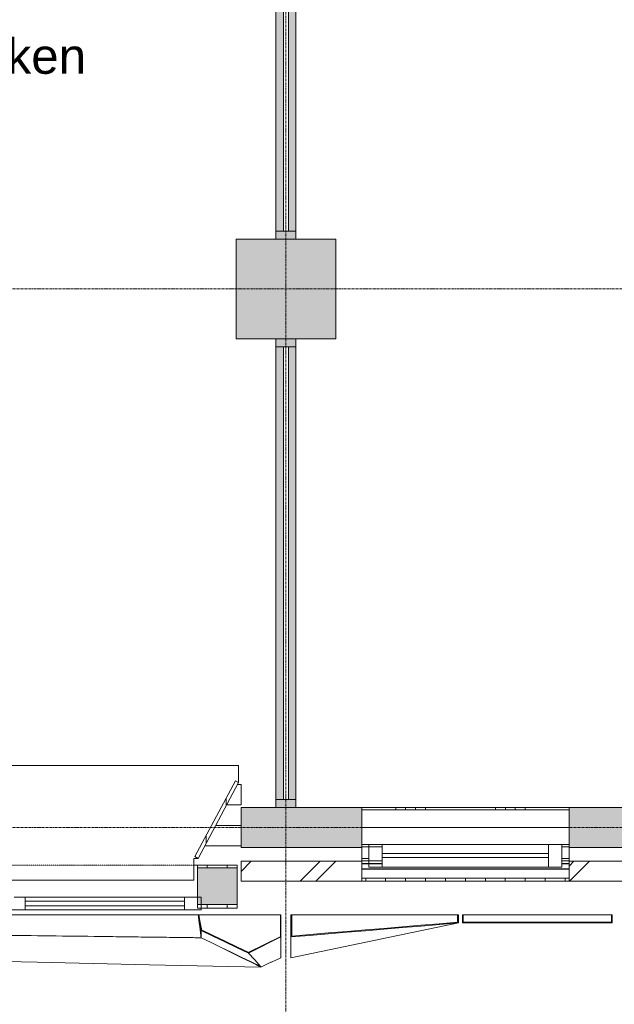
# Model space of a CAD drawing. Header units: millimetres. Extents: x -3388 to 301539, y -5590 to 54660.
# Tile 187 of 216: x 90465 to 93447, y 1813 to 6750. Entities that reach past the tile are written whole.
import ezdxf

# ---------------------------------------------------------------- set-up
doc = ezdxf.new("R2010")
doc.units = ezdxf.units.MM
doc.linetypes.add('Hidden_2', pattern=[2, 1, -1])
doc.linetypes.add('stramienlijn', pattern=[21, 12, -3, 3, -3])
for name, color, linetype, lineweight in [('A-AREA-IDEN', 2, 'Continuous', 18), ('A-DETL-MBND', 5, 'Continuous', 9), ('A-FLOR', 192, 'Continuous', 13), ('A-GENM', 13, 'Continuous', 9), ('A-GLAZ', 151, 'Continuous', 9), ('A-GLAZ-CURT', 52, 'Continuous', 9), ('A-GLAZ-CWMG', 51, 'Continuous', 9), ('A-WALL', 113, 'Continuous', 9), ('A-WALL-PATT', 111, 'Continuous', 18), ('S-COLS', 52, 'Continuous', 13), ('S-GRID', 1, 'Continuous', 9)]:
    doc.layers.add(name, color=color, linetype=linetype, lineweight=lineweight)
doc.styles.add('Arial', font='arial.ttf', dxfattribs={"height": 177.035928})
pattern_1 = [(90, (89105, 2296), (-100, -2e-12), [])]

# ---------------------------------------------------------------- blocks, each defined once
blk = doc.blocks.new('P3187_7350 - P3187_7350-279252-4e verdieping - bouwdeel 3_ 4_ 5')
at = {"layer": 'A-GLAZ', "color": 253}
for p, q in [((45948, 36512), (45948, 36476)), ((45948, 36512), (45948, 36476)), ((46018, 36512), (45948, 36512)), ((45948, 36476), (45948, 36512)), ((46018, 36512), (45962, 36512)), ((45962, 36512), (46018, 36512)), ((46018, 36512), (46018, 36476)), ((46018, 36512), (46018, 36476)), ((46018, 36512), (46018, 36476)), ((45948, 36476), (46018, 36476)), ((45948, 36409), (45948, 36476)), ((45948, 36409), (45948, 36476)), ((45948, 36476), (46062, 36476)), ((45948, 36476), (46062, 36476)), ((46062, 36476), (45948, 36476)), ((45948, 36476), (45948, 36409)), ((45948, 36476), (45948, 35575)), ((45948, 36476), (46062, 36476)), ((45948, 35575), (45948, 36476)), ((46062, 36476), (45948, 36476)), ((46062, 36409), (46062, 36476)), ((46062, 36409), (46062, 36476)), ((46062, 36409), (46062, 36476)), ((46062, 36476), (46062, 35575)), ((46062, 36476), (46062, 35575)), ((45948, 36409), (46062, 36409)), ((46062, 36409), (45948, 36409)), ((46062, 36409), (45948, 36409)), ((45993, 36409), (45993, 35575)), ((45993, 36409), (45993, 35575)), ((46013, 36409), (45993, 36409)), ((46013, 36409), (45993, 36409)), ((45993, 36409), (46013, 36409)), ((45993, 35575), (45993, 36409)), ((46013, 36409), (46013, 35575)), ((46013, 36409), (46013, 35575)), ((46013, 36409), (46013, 35575)), ((45948, 35508), (45948, 35575)), ((45948, 35508), (45948, 35575)), ((45948, 35575), (46062, 35575)), ((45948, 35575), (45948, 35508)), ((46062, 35575), (45948, 35575)), ((45948, 35575), (46062, 35575)), ((45993, 35575), (46013, 35575)), ((45993, 35575), (46013, 35575)), ((46013, 35575), (45993, 35575)), ((46062, 35508), (46062, 35575)), ((46062, 35508), (46062, 35575)), ((46062, 35508), (46062, 35575)), ((45948, 35508), (46043, 35508)), ((46043, 35508), (45948, 35508)), ((46062, 35508), (45948, 35508)), ((45948, 35508), (45948, 35472)), ((45948, 35508), (45948, 35472)), ((45948, 35508), (46018, 35508)), ((45948, 35472), (45948, 35508)), ((46018, 35508), (45948, 35508)), ((46018, 35508), (45948, 35508)), ((46018, 35508), (46018, 35472)), ((46018, 35508), (46018, 35472)), ((46018, 35508), (46018, 35472)), ((46045, 35508), (46062, 35508)), ((46062, 35508), (46045, 35508)), ((45948, 35472), (46018, 35472)), ((45962, 35472), (46018, 35472)), ((46018, 35472), (45962, 35472))]:
    blk.add_line(p, q, dxfattribs=at)
blk = doc.blocks.new('P3187_7350 - P3187_7350-279256-4e verdieping - bouwdeel 3_ 4_ 5')
blk.add_blockref('P3187_7350 - P3187_7350-279252-4e verdieping - bouwdeel 3_ 4_ 5', (0, 0))
blk = doc.blocks.new('P4912_7352 - P4912_7352-288719-4e verdieping - bouwdeel 3_ 4_ 5')
at = {"layer": 'A-DETL-MBND', "color": 10}
for p, q in [((45948, 36512), (45948, 36476)), ((45948, 36476), (45948, 36512)), ((45960, 36512), (45960, 36476)), ((45960, 36476), (45960, 36512)), ((45960, 36512), (45960, 36476)), ((45960, 36476), (45960, 36512)), ((46029, 36512), (45962, 36512)), ((45962, 36512), (46029, 36512)), ((46029, 36512), (46029, 36476)), ((46029, 36476), (46029, 36512)), ((46043, 36476), (46043, 36512)), ((46043, 36512), (46043, 36476)), ((46045, 36512), (46045, 36476)), ((46045, 36476), (46045, 36512)), ((46070, 36512), (46070, 35472)), ((46070, 35472), (46070, 36512)), ((45948, 35575), (45948, 35472)), ((45948, 35472), (45948, 35575)), ((45960, 35575), (45960, 35472)), ((45960, 35472), (45960, 35575)), ((45960, 35575), (45960, 35472)), ((45960, 35472), (45960, 35575)), ((46029, 35575), (46029, 35472)), ((46029, 35472), (46029, 35575)), ((46043, 35472), (46043, 35575)), ((46043, 35575), (46043, 35472)), ((46045, 35575), (46045, 35472)), ((46045, 35472), (46045, 35575)), ((45962, 35472), (46029, 35472)), ((45962, 35472), (46029, 35472))]:
    blk.add_line(p, q, dxfattribs=at)
blk = doc.blocks.new('P4912_7352 - P4912_7352-288723-4e verdieping - bouwdeel 3_ 4_ 5')
blk.add_blockref('P4912_7352 - P4912_7352-288719-4e verdieping - bouwdeel 3_ 4_ 5', (0, 0))
blk = doc.blocks.new('StadhuisZoetermeer_rvt-1-4e verdieping - bouwdeel 3_ 4_ 5')
at = {"layer": 'A-WALL'}
h = blk.add_hatch(dxfattribs=at)
h.set_pattern_fill('FP_1', color=253, style=0, pattern_type=2)
h.set_pattern_definition([(45, (0, 0), (-212.132, 212.132), []), (45, (0, 2200), (-212.132, 212.132), [])])
h.paths.add_polyline_path([(91575, 2430), (92180, 2430), (92180, 2530), (91575, 2530)], flags=0)
h.paths.add_polyline_path([(98691.4, 2430), (99380, 2430), (99380, 2530), (93220, 2530), (93220, 2430), (97637.8, 2430)], flags=0)
at = {"layer": 'A-WALL', "color": 253}
for p, q in [((92180, 2530), (91575, 2530)), ((91575, 2530), (91575, 2430)), ((92180, 2430), (92180, 2530)), ((99280, 2530), (93220, 2530)), ((93220, 2530), (93220, 2430)), ((91575, 2430), (92180, 2430)), ((93220, 2430), (99380, 2430))]:
    blk.add_line(p, q, dxfattribs=at)
at = {"color": 253, "lineweight": 9, "rotation": 270.0000000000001}
for name in ['P3187_7350 - P3187_7350-279256-4e verdieping - bouwdeel 3_ 4_ 5', 'P4912_7352 - P4912_7352-288723-4e verdieping - bouwdeel 3_ 4_ 5']:
    blk.add_blockref(name, (56708, 48562), dxfattribs=at)
blk = doc.blocks.new('Prefab_Betonkolom_Rechthoekig - Prefab kolom rechthoekig 500x500-1702278-4e verdieping - bouwdeel 3_ 4_ 5')
at = {"layer": 'S-COLS', "lineweight": 9}
blk.add_hatch(color=254, dxfattribs=at).paths.add_polyline_path([(250, -250), (250, 250), (-250, 250), (-250, -250)], flags=0)
at = {"layer": 'S-COLS', "color": 8, "lineweight": 9}
for p, q in [((250, 250), (-250, 250)), ((-250, 250), (-250, -250)), ((250, -250), (250, 250)), ((-250, -250), (250, -250))]:
    blk.add_line(p, q, dxfattribs=at)
blk = doc.blocks.new('stadhuis Zoetermeer_constructie_4_rvt-1-4e verdieping - bouwdeel 3_ 4_ 5')
at = {"layer": 'A-WALL-PATT', "lineweight": 9}
for points in [[(91575, 2600), (92180, 2600), (92180, 2800), (91575, 2800)], [(93220, 2600), (99225, 2600), (99225, 2800), (93220, 2800)]]:
    blk.add_hatch(color=9, dxfattribs=at).paths.add_polyline_path(points, flags=0)
at = {"layer": 'A-FLOR', "color": 8, "lineweight": 9}
blk.add_line((91392.6, 2607), (91575, 2607), dxfattribs=at)
at = {"layer": 'A-WALL', "color": 8}
for p, q in [((92180, 2800), (91575, 2800)), ((91575, 2800), (91575, 2600)), ((92180, 2600), (92180, 2800)), ((99025, 2800), (93220, 2800)), ((93220, 2800), (93220, 2600)), ((91575, 2600), (92180, 2600)), ((93220, 2600), (99225, 2600))]:
    blk.add_line(p, q, dxfattribs=at)
at = {"lineweight": 9}
blk.add_blockref('Prefab_Betonkolom_Rechthoekig - Prefab kolom rechthoekig 500x500-1702278-4e verdieping - bouwdeel 3_ 4_ 5', (91800, 5400), dxfattribs=at)
blk = doc.blocks.new('Rectangular Mullion - 100x40 alu-V6-4e verdieping - bouwdeel 3_ 4_ 5')
at = {"layer": 'A-GLAZ-CWMG'}
blk.add_hatch(color=256, dxfattribs=at).paths.add_polyline_path([(-40, 50), (0, 50), (0, -50), (-40, -50)], flags=0)
at = {"layer": 'A-GLAZ-CWMG', "lineweight": 18}
for p, q in [((-40, 50), (0, 50)), ((-40, -50), (-40, 50)), ((0, -50), (-40, -50))]:
    blk.add_line(p, q, dxfattribs=at)
blk = doc.blocks.new('System Panel - Glazed-2318107-4e verdieping - bouwdeel 3_ 4_ 5')
at = {"layer": 'A-GLAZ-CURT', "lineweight": 13}
for p, q in [((1135, 12.5), (-1135, 12.5)), ((-1135, 12.5), (-1135, -12.5)), ((1135, -12.5), (1135, 12.5)), ((-1135, -12.5), (1135, -12.5))]:
    blk.add_line(p, q, dxfattribs=at)
blk = doc.blocks.new('Rectangular Mullion - 100x40 alu-2246895-4e verdieping - bouwdeel 3_ 4_ 5')
at = {"layer": 'A-GLAZ-CWMG'}
h = blk.add_hatch(color=256, dxfattribs=at)
h.paths.add_polyline_path([(91787.5, 2840), (91787.5, 5110), (91750, 5110), (91750, 2840)], flags=0)
h.paths.add_polyline_path([(91850, 2840), (91850, 5110), (91812.5, 5110), (91812.5, 2840)], flags=0)
for p, q in [((91750, 2840), (91750, 5110)), ((91850, 2840), (91850, 5110))]:
    blk.add_line(p, q, dxfattribs=at)
blk = doc.blocks.new('Rectangular Mullion - 100x40 alu-2125702-4e verdieping - bouwdeel 3_ 4_ 5')
at = {"layer": 'A-GLAZ-CWMG'}
blk.add_hatch(color=256, dxfattribs=at).paths.add_polyline_path([(-40, -50), (-40, 50), (0, 50), (0, -50)], flags=0)
at = {"layer": 'A-GLAZ-CWMG', "lineweight": 18}
for p, q in [((-40, 50), (0, 50)), ((-40, -50), (-40, 50)), ((0, 50), (0, -50)), ((0, -50), (-40, -50))]:
    blk.add_line(p, q, dxfattribs=at)
blk = doc.blocks.new('Rectangular Mullion - 100x40 alu-2125703-4e verdieping - bouwdeel 3_ 4_ 5')
at = {"layer": 'A-GLAZ-CWMG'}
blk.add_hatch(color=256, dxfattribs=at).paths.add_polyline_path([(0, -50), (0, 50), (-40, 50), (-40, -50)], flags=0)
at = {"layer": 'A-GLAZ-CWMG', "lineweight": 18}
for p, q in [((0, 50), (-40, 50)), ((-40, 50), (-40, -50)), ((-40, -50), (0, -50))]:
    blk.add_line(p, q, dxfattribs=at)
blk = doc.blocks.new('System Panel - Glazed-2318108-4e verdieping - bouwdeel 3_ 4_ 5')
at = {"layer": 'A-GLAZ-CURT', "lineweight": 13}
for p, q in [((1755, 12.5), (-1755, 12.5)), ((1755, -12.5), (1755, 12.5)), ((-1755, -12.5), (1755, -12.5))]:
    blk.add_line(p, q, dxfattribs=at)
blk = doc.blocks.new('Rectangular Mullion - 100x40 alu-2246907-4e verdieping - bouwdeel 3_ 4_ 5')
at = {"layer": 'A-GLAZ-CWMG'}
h = blk.add_hatch(color=256, dxfattribs=at)
h.paths.add_polyline_path([(91787.5, 5690), (91787.5, 9200), (91750, 9200), (91750, 5690)], flags=0)
h.paths.add_polyline_path([(91850, 5690), (91850, 9200), (91812.5, 9200), (91812.5, 5690)], flags=0)
for p, q in [((91750, 5690), (91750, 9200)), ((91850, 5690), (91850, 9200))]:
    blk.add_line(p, q, dxfattribs=at)
blk = doc.blocks.new('00_kader 5350x3250 - 00_kader 5350x3250-V106-4e verdieping - bouwdeel 3_ 4_ 5')
at = {"layer": 'A-GENM'}
for points in [[(91375, 2183.2), (91377.9, 2183.8), (91362.9, 2261.6), (91360, 2261), (91367.5, 2222.1)], [(91775, 2151.1), (91775, 2261), (91772, 2261), (91772, 2151.1)], [(91612.2, 2070.3), (91613.5, 2073.1), (91376.3, 2185.9), (91375, 2183.2), (91580, 2085.7)], [(91612.2, 2070.3), (91775, 2151.1), (91773.7, 2153.8), (91610.9, 2073)]]:
    blk.add_hatch(color=256, dxfattribs=at).paths.add_polyline_path(points, flags=0)
at = {"layer": 'A-GENM', "lineweight": 13}
for p, q in [((91362.9, 2261.6), (91360, 2261)), ((91772, 2261), (91772, 2151.1)), ((91775, 2261), (91772, 2261)), ((91775, 2151.1), (91775, 2261)), ((91375, 2183.2), (91377.9, 2183.8)), ((91773.7, 2153.8), (91610.9, 2073)), ((91612.2, 2070.3), (91775, 2151.1)), ((91772, 2151.1), (91775, 2151.1)), ((91775, 2151.1), (91773.7, 2153.8)), ((91610.9, 2073), (91612.2, 2070.3)), ((91612.2, 2070.3), (91613.5, 2073.1))]:
    blk.add_line(p, q, dxfattribs=at)
at = {"layer": 'A-GENM'}
for p, q in [((91375, 2172.7), (91375, 2171.2)), ((91375, 2159.2), (91375, 2157.7)), ((91775, 2151.1), (91775, 2046)), ((91727.7, 2025.1), (91775, 2046))]:
    blk.add_line(p, q, dxfattribs=at)
at = {"layer": 'A-GENM', "lineweight": 13, "flags": 128}
for points in [[(91360, 2261), (91367.5, 2222.1), (91375, 2183.2)], [(91377.9, 2183.8), (91370.4, 2222.7), (91362.9, 2261.6)], [(91376.3, 2185.9), (91375.6, 2184.6), (91375, 2183.2)], [(91375, 2183.2), (91434.3, 2155), (91493.6, 2126.8), (91552.9, 2098.6), (91612.2, 2070.3)], [(91613.5, 2073.1), (91554.2, 2101.3), (91494.9, 2129.5), (91435.6, 2157.7), (91376.3, 2185.9)]]:
    blk.add_lwpolyline(points, dxfattribs=at)
at = {"layer": 'A-GENM', "flags": 128}
for points in [[(91375, 2183.2), (91375, 2177.2), (91375, 2174.3)], [(91375, 2166.7), (91375, 2165.2), (91375, 2160.7)], [(91375, 2156), (91375, 2153.2), (91375, 2147.2)], [(91375, 2147.2), (91425, 2123), (91475, 2098.8), (91525, 2074.5), (91575, 2050.3), (91625, 2026), (91673.8, 2002.3)], [(91775, 2046), (91775, 2063.5), (91775, 2081), (91775, 2098.6), (91775, 2116.1), (91775, 2133.6), (91775, 2151.1)], [(91675, 2001.8), (91664.5, 2013.2), (91654.1, 2024.6), (91643.6, 2036.1), (91633.1, 2047.5), (91622.7, 2058.9), (91612.2, 2070.3)], [(91612.2, 2070.3), (91622.7, 2058.9), (91633.1, 2047.5), (91643.6, 2036.1), (91654.1, 2024.6), (91664.5, 2013.2), (91675, 2001.8)]]:
    blk.add_lwpolyline(points, dxfattribs=at)
at = {"layer": 'A-GENM'}
for points in [[(91360, 2261), (91361.3, 2251.5), (91363.7, 2232.6), (91366.2, 2213.6), (91367.5, 2204.1)], [(91371.3, 2175.4), (91372.5, 2166), (91373.8, 2156.6), (91375, 2147.2)]]:
    blk.add_open_spline(points, degree=3, dxfattribs=at)
for points, knots in [([(91372.9, 2185.8), (91372.1, 2192.1), (91371, 2200.6), (91369.9, 2209.1), (91369.6, 2211.4)], [0.3355465, 0.3355465, 0.3355465, 0.3355465, 0.5, 0.5604218, 0.5604218, 0.5604218, 0.5604218]), ([(91374.4, 2174.9), (91374.3, 2175.3), (91374, 2177.9), (91373.7, 2180.4), (91373.4, 2182.5)], [0.23996289, 0.23996289, 0.23996289, 0.23996289, 0.25, 0.30667054, 0.30667054, 0.30667054, 0.30667054]), ([(91375, 2156.8), (91375, 2157.6), (91375, 2160.4), (91375, 2165.2), (91375, 2170.5), (91375, 2173.7), (91375, 2174.9)], [0.2662956, 0.2662956, 0.2662956, 0.2662956, 0.3333333, 0.5, 0.6666667, 0.7700358, 0.7700358, 0.7700358, 0.7700358])]:
    blk.add_open_spline(points, degree=3, knots=knots, dxfattribs=at)
blk = doc.blocks.new('00_kader 5350x3250 - 00_kader 5350x3250-V107-4e verdieping - bouwdeel 3_ 4_ 5')
at = {"layer": 'A-GENM'}
for points in [[(86425, 2115.9), (86428, 2115.9), (86428, 2261), (86425, 2261), (86425, 2145.5)], [(86825, 2168), (86839.1, 2261.1), (86837, 2261.5), (86822, 2168.5), (86823.5, 2168.3)], [(86565.6, 2046.1), (86825, 2168.1), (86823.7, 2170.8), (86564.3, 2048.8)], [(86565.6, 2046.1), (86566.9, 2048.8), (86426.3, 2118.6), (86425, 2115.9)]]:
    blk.add_hatch(color=256, dxfattribs=at).paths.add_polyline_path(points, flags=0)
at = {"layer": 'A-GENM', "lineweight": 13}
for p, q in [((86428, 2261), (86425, 2261)), ((86425, 2261), (86425, 2115.9)), ((86428, 2115.9), (86428, 2261)), ((86822.3, 2170.1), (86822, 2168.5)), ((86426.3, 2118.6), (86425, 2115.9)), ((86425, 2115.9), (86565.6, 2046.1)), ((86425, 2115.9), (86428, 2115.9)), ((86566.9, 2048.8), (86426.3, 2118.6)), ((86564.3, 2048.8), (86565.6, 2046.1)), ((86565.6, 2046.1), (86566.9, 2048.8))]:
    blk.add_line(p, q, dxfattribs=at)
at = {"layer": 'A-GENM'}
for p, q in [((86837, 2261), (86428, 2261)), ((86840, 2261), (86837.1, 2261.7)), ((86839.1, 2261.2), (86837.1, 2261.7)), ((86840, 2261.8), (86840, 2261)), ((86840, 2261), (86840, 2261)), ((91772, 2261), (91363.1, 2261)), ((86822.4, 2206.1), (86773.7, 2183.4)), ((86823.7, 2206.7), (86825, 2204)), ((86823.7, 2200.7), (86823.7, 2206.7)), ((86823.7, 2206.1), (86825, 2206.7)), ((86825, 2204), (86823.7, 2204.3)), ((86823.7, 2203.4), (86825, 2204)), ((86825, 2204), (86823.7, 2203.4)), ((86823.7, 2179.7), (86823.7, 2181.8)), ((86825, 2205.5), (86825, 2204)), ((86827.8, 2204), (86825, 2204)), ((86825, 2189.7), (86825, 2187.2)), ((91775.1, 2050.7), (91775, 2048)), ((91672.8, 2002.2), (91674.6, 2002.2)), ((91675.1, 2002.2), (91675, 1999.5))]:
    blk.add_line(p, q, dxfattribs=at)
at = {"layer": 'A-GENM', "lineweight": 13, "flags": 128}
for points in [[(86837, 2261.5), (86829.5, 2215), (86822.3, 2170.2)], [(86825, 2168), (86832.5, 2214.5), (86840, 2261)], [(86840, 2261), (86838.5, 2261.2), (86837, 2261.5)], [(86823.7, 2170.8), (86758.9, 2140.3), (86694, 2109.8), (86629.2, 2079.3), (86564.3, 2048.8)], [(86565.6, 2046.1), (86630.5, 2076.6), (86695.3, 2107.1), (86760.2, 2137.6), (86825, 2168.1)], [(86822, 2168.5), (86823.5, 2168.3), (86825, 2168)], [(86825, 2168.1), (86824.4, 2169.4), (86823.7, 2170.8)]]:
    blk.add_lwpolyline(points, dxfattribs=at)
at = {"layer": 'A-GENM', "flags": 128}
for points in [[(86773.2, 2183.2), (86723.7, 2160.2), (86673.7, 2136.9), (86625, 2114.3)], [(86823.7, 2182.7), (86823.7, 2188.7), (86823.7, 2194.7), (86823.7, 2199.1)], [(86825, 2204), (86825, 2198), (86825, 2192), (86825, 2190)], [(91375, 2146.8), (90869.4, 2153.2), (90363.9, 2159.5), (89858.3, 2165.9), (89352.8, 2172.2), (88847.2, 2178.6), (88341.7, 2184.9), (87836.1, 2191.3), (87330.6, 2197.6), (86830.8, 2203.9)], [(91675, 1999.5), (91625, 2024.1), (91575, 2048.6), (91525, 2073.2), (91475, 2097.7), (91425, 2122.3), (91375, 2146.8)], [(86700.1, 2109.3), (87186.1, 2098.6), (87747.2, 2086.2), (88308.3, 2073.8), (88869.4, 2061.5), (89430.6, 2049.1), (89991.7, 2036.7), (90552.8, 2024.3), (91113.9, 2011.9), (91675, 1999.5)], [(91675, 1999.5), (91113.9, 2011.9), (90552.8, 2024.3), (89991.7, 2036.7), (89430.6, 2049.1), (88869.4, 2061.5), (88308.3, 2073.9), (87747.2, 2086.2), (87186.1, 2098.6), (86700.2, 2109.4)], [(91727.7, 2025.1), (91725, 2023.8), (91675, 1999.5)]]:
    blk.add_lwpolyline(points, dxfattribs=at)
at = {"layer": 'A-GENM'}
for points, knots in [([(86837.1, 2261.7), (86836.8, 2260.5), (86836.2, 2258.2), (86834.9, 2253.5), (86832.7, 2245.1), (86830.2, 2235.6), (86827.7, 2226.1), (86825.8, 2219), (86824.3, 2213), (86823.2, 2208.8), (86822.6, 2206.9), (86822.4, 2206.1)], [0, 0, 0, 0, 0.0625, 0.125, 0.25, 0.5, 0.625, 0.75, 0.875, 0.9375, 0.9764895, 0.9764895, 0.9764895, 0.9764895]), ([(86825, 2204), (86825.3, 2205.2), (86825.9, 2207.6), (86827.2, 2212.3), (86828.7, 2218.3), (86830.5, 2224.9), (86831.6, 2229.2), (86832.1, 2231.2)], [0, 0, 0, 0, 0.0625, 0.125, 0.25, 0.375, 0.4766209, 0.4766209, 0.4766209, 0.4766209]), ([(86832.1, 2231.2), (86831.6, 2229.2), (86830.5, 2224.9), (86828.7, 2218.3), (86826.9, 2211.1), (86825.6, 2206.4), (86825, 2204)], [0.5233432, 0.5233432, 0.5233432, 0.5233432, 0.625, 0.75, 0.875, 1, 1, 1, 1]), ([(86825.5, 2206.6), (86825.9, 2208.4), (86827.1, 2212.5), (86829.4, 2221.3), (86831.2, 2228.4), (86832.5, 2233.1)], [0.0326902, 0.0326902, 0.0326902, 0.0326902, 0.125, 0.25, 0.4968421, 0.4968421, 0.4968421, 0.4968421]), ([(86837, 2261.5), (86837, 2261.5), (86837, 2261.5), (86837.1, 2261.6), (86837.1, 2261.6), (86837.1, 2261.7), (86837.1, 2261.7), (86837.1, 2261.7), (86837.1, 2261.7), (86837.1, 2261.7), (86837.1, 2261.7), (86837.1, 2261.7), (86837.1, 2261.7), (86837.1, 2261.7)], [0.1666667, 0.1666667, 0.1666667, 0.1666667, 0.3333333, 0.5, 0.6666667, 0.75, 0.8333333, 0.875, 0.9166667, 0.9583333, 0.9791667, 0.9895833, 0.9972775, 0.9972775, 0.9972775, 0.9972775]), ([(86840, 2261.8), (86845.2, 2261.7), (86855.7, 2261.8), (86876.6, 2261.7), (86913.2, 2261.7), (86965.6, 2261.7), (87028.3, 2261.7), (87112, 2261.7), (87216.7, 2261.7), (87384.1, 2261.7), (87593.3, 2261.7), (87844.4, 2261.6), (88095.6, 2261.6), (88430.4, 2261.6), (88848.9, 2261.5), (89351.1, 2261.5), (89769.6, 2261.5), (90104.4, 2261.4), (90355.6, 2261.4), (90606.7, 2261.4), (90815.9, 2261.4), (90983.3, 2261.4), (91088, 2261.4), (91171.7, 2261.4), (91234.4, 2261.4), (91286.8, 2261.4), (91323.4, 2261.4), (91344.3, 2261.4), (91354.8, 2261.4), (91360, 2261.4)], [0, 0, 0, 0, 0.003472, 0.006944, 0.013889, 0.027778, 0.041667, 0.055556, 0.083333, 0.111111, 0.166667, 0.222222, 0.277778, 0.333333, 0.444444, 0.555556, 0.666667, 0.722222, 0.777778, 0.833333, 0.888889, 0.916667, 0.944444, 0.958333, 0.972222, 0.986111, 0.993056, 0.996528, 1, 1, 1, 1]), ([(91360, 2261), (91354.7, 2261), (91344.3, 2261), (91323.4, 2261), (91286.8, 2261), (91234.4, 2261), (91171.7, 2261), (91088, 2261), (90983.3, 2261), (90857.8, 2261), (90732.2, 2261), (90564.8, 2261), (90271.9, 2261), (89853.3, 2261), (89351.1, 2261), (88932.6, 2261), (88597.8, 2261), (88346.7, 2261), (88095.6, 2261), (87844.4, 2261), (87635.2, 2261), (87467.8, 2261), (87342.2, 2261), (87237.6, 2261), (87153.9, 2261), (87091.1, 2261), (87028.3, 2261), (86976, 2261), (86934.2, 2261), (86908, 2261), (86887.1, 2261), (86871.4, 2261), (86858.3, 2261), (86847.8, 2261), (86842.6, 2261), (86840, 2261)], [0, 0, 0, 0, 0.0034722, 0.0069444, 0.0138889, 0.0277778, 0.0416667, 0.0555556, 0.0833333, 0.1111111, 0.1388889, 0.1666667, 0.2222222, 0.3333333, 0.4444444, 0.5555556, 0.6111111, 0.6666667, 0.7222222, 0.7777778, 0.8333333, 0.8611111, 0.8888889, 0.9166667, 0.9305556, 0.9444444, 0.9583333, 0.9722222, 0.9791667, 0.9861111, 0.9895833, 0.9930556, 0.9965278, 0.9982639, 1, 1, 1, 1]), ([(91375, 2146.8), (91373.8, 2156.4), (91371.2, 2175.4), (91367.5, 2203.9), (91364.4, 2227.7), (91361.9, 2246.7), (91360.6, 2256.3), (91360, 2261)], [0, 0, 0, 0, 0.25, 0.5, 0.75, 0.875, 1, 1, 1, 1]), ([(91360.2, 2260.1), (91360.7, 2255.8), (91361.9, 2246.7), (91364.4, 2228.1), (91367.5, 2204.3), (91370, 2185.3), (91371.3, 2175.7), (91371.3, 2175.7)], [0.0110011, 0.0110011, 0.0110011, 0.0110011, 0.125, 0.25, 0.5, 0.75, 0.7507823, 0.7507823, 0.7507823, 0.7507823]), ([(86825, 2190), (86825, 2190.7), (86825, 2192.3), (86825, 2195), (86825, 2197.5), (86825, 2199.5), (86825, 2201), (86825, 2202.2), (86825, 2203.1), (86825, 2203.6), (86825, 2203.9), (86825, 2204)], [0.6101146, 0.6101146, 0.6101146, 0.6101146, 0.6666667, 0.75, 0.8333333, 0.875, 0.9166667, 0.9583333, 0.9791667, 0.9895833, 1, 1, 1, 1]), ([(86830.8, 2203.9), (86834.1, 2203.9), (86842.7, 2203.8), (86861.9, 2203.5), (86888.2, 2203.2), (86919.8, 2202.8), (86961.9, 2202.3), (87014.6, 2201.6), (87098.8, 2200.6), (87204.2, 2199.2), (87330.6, 2197.6), (87456.9, 2196.1), (87625.5, 2193.9), (87836.1, 2191.3), (88088.9, 2188.1), (88425.9, 2183.9), (88847.2, 2178.6), (89352.8, 2172.2), (89774.1, 2167), (90111.1, 2162.7), (90363.9, 2159.5), (90616.7, 2156.4), (90827.3, 2153.7), (90995.8, 2151.6), (91101.2, 2150.3), (91185.4, 2149.2), (91248.6, 2148.4), (91301.3, 2147.8), (91338.1, 2147.3), (91359.2, 2147.1), (91369.7, 2146.9), (91375, 2146.8)], [0.0012731, 0.0012731, 0.0012731, 0.0012731, 0.0034722, 0.0069444, 0.0138889, 0.0208333, 0.0277778, 0.0416667, 0.0555556, 0.0833333, 0.1111111, 0.1388889, 0.1666667, 0.2222222, 0.2777778, 0.3333333, 0.4444444, 0.5555556, 0.6666667, 0.7222222, 0.7777778, 0.8333333, 0.8888889, 0.9166667, 0.9444444, 0.9583333, 0.9722222, 0.9861111, 0.9930556, 0.9965278, 1, 1, 1, 1])]:
    blk.add_open_spline(points, degree=3, knots=knots, dxfattribs=at)
for points in [[(86825, 2204), (86825.9, 2204), (86826.9, 2204), (86827.8, 2204)], [(86825, 2187.2), (86825, 2188), (86825, 2188.8), (86825, 2189.7)]]:
    blk.add_open_spline(points, degree=3, dxfattribs=at)
blk = doc.blocks.new('31_Gevelopening_v2 - Merk_A-02-3687149-4e verdieping - bouwdeel 3_ 4_ 5')
at = {"layer": 'A-GLAZ', "linetype": 'Hidden_2'}
for p, q in [((-2257, -107.3), (-2239, -107.3)), ((2257, -107.3), (-2257, -107.3)), ((-2239, -107.3), (-2257, -107.3)), ((-1510.8, -107.3), (-2222.3, -107.3)), ((2222.3, -107.3), (1510.8, -107.3)), ((2239, -107.3), (2257, -107.3)), ((2257, -107.3), (2239, -107.3))]:
    blk.add_line(p, q, dxfattribs=at)
blk = doc.blocks.new('00_kader 5350x3250 - 00_kader 5350x3250-V32-4e verdieping - bouwdeel 3_ 4_ 5')
at = {"layer": 'A-DETL-MBND'}
for p, q in [((57162.9, 12161.7), (57160.1, 12161)), ((52225, 11948), (52224.9, 11950.7)), ((52325, 11899.5), (52324.9, 11902.2)), ((52325.4, 11902.2), (52327.2, 11902.2))]:
    blk.add_line(p, q, dxfattribs=at)
at = {"layer": 'A-DETL-MBND', "flags": 128}
for points in [[(52546.5, 12008.3), (52525, 11997.7), (52475, 11973.2), (52425, 11948.6), (52375, 11924.1), (52325, 11899.5)], [(54899.9, 11956.4), (54569.4, 11949.1), (54008.3, 11936.7), (53447.2, 11924.3), (52886.1, 11911.9), (52325, 11899.5)], [(52325, 11899.5), (52886.1, 11911.9), (53447.2, 11924.3), (54008.3, 11936.7), (54569.4, 11949.1), (54900, 11956.4)], [(52325, 11899.5), (52275, 11923.8), (52272.3, 11925.1)]]:
    blk.add_lwpolyline(points, dxfattribs=at)
at = {"layer": 'A-DETL-MBND'}
for points, knots in [([(55182.5, 12161.5), (55339.4, 12161.6), (55580.1, 12161.6), (55904.4, 12161.6), (56155.6, 12161.6), (56406.7, 12161.7), (56615.9, 12161.7), (56783.3, 12161.7), (56888, 12161.7), (56971.7, 12161.7), (57034.4, 12161.7), (57086.8, 12161.7), (57123.4, 12161.7), (57144.3, 12161.8), (57154.8, 12161.7), (57160, 12161.8)], [0.5625009, 0.5625009, 0.5625009, 0.5625009, 0.6666667, 0.7222222, 0.7777778, 0.8333333, 0.8888889, 0.9166667, 0.9444444, 0.9583333, 0.9722222, 0.9861111, 0.9930556, 0.9965278, 1, 1, 1, 1]), ([(57162.9, 12161.7), (57162.9, 12161.7), (57162.9, 12161.8), (57162.9, 12161.7), (57162.9, 12161.7), (57162.9, 12161.7), (57162.9, 12161.7), (57162.9, 12161.7), (57162.9, 12161.7), (57162.9, 12161.6), (57162.9, 12161.6)], [0.0017291, 0.0017291, 0.0017291, 0.0017291, 0.0069444, 0.0138889, 0.0277778, 0.0555556, 0.0833333, 0.1111111, 0.1666667, 0.2222222, 0.2222222, 0.2222222, 0.2222222])]:
    blk.add_open_spline(points, degree=3, knots=knots, dxfattribs=at)
blk = doc.blocks.new('21_alucobond paneel - 21_alucobond paneel_40mm-3582912-4e verdieping - bouwdeel 3_ 4_ 5')
at = {"layer": 'A-GLAZ-CURT'}
blk.add_hatch(color=256, dxfattribs=at).paths.add_polyline_path([(-228.9, 0), (-375.8, 0), (-375.8, -40), (-371.8, -40), (-371.8, -4), (371.8, -4), (371.8, -40), (375.8, -40), (375.8, 0)], flags=0)
at = {"layer": 'A-GLAZ-CURT', "lineweight": 13}
for p, q in [((375.8, 0), (-375.8, 0)), ((-375.8, 0), (-375.8, -40)), ((375.8, -40), (375.8, 0)), ((-375.8, -40), (-371.8, -40)), ((-371.8, -40), (-371.8, -4)), ((-371.8, -4), (371.8, -4)), ((371.8, -4), (371.8, -40)), ((371.8, -40), (375.8, -40))]:
    blk.add_line(p, q, dxfattribs=at)
at = {"layer": 'A-GLAZ-CURT'}
blk.add_line((371.8, -40), (-371.8, -40), dxfattribs=at)
blk = doc.blocks.new('00_kader_overgang2 - 00_kader_overgang2_840mm-3413766-4e verdieping - bouwdeel 3_ 4_ 5')
at = {"layer": 'A-GENM'}
blk.add_hatch(color=256, dxfattribs=at).paths.add_polyline_path([(-25, 548.9), (-865, 479), (-865, 439), (-861, 439), (-861, 475), (-29, 544.8), (-29, 439), (-25, 439)], flags=0)
for p, q in [((-865, 479), (-25, 654)), ((-25, 654), (-25, 548.9)), ((-861, 439), (-29, 439))]:
    blk.add_line(p, q, dxfattribs=at)
at = {"layer": 'A-GENM', "lineweight": 13}
for p, q in [((-29, 544.8), (-29, 439)), ((-25, 439), (-25, 548.9)), ((-865, 479), (-865, 439)), ((-861, 439), (-861, 475)), ((-865, 439), (-861, 439)), ((-29, 439), (-25, 439))]:
    blk.add_line(p, q, dxfattribs=at)
at = {"layer": 'A-GENM', "lineweight": 13, "flags": 128}
for points in [[(-25, 548.9), (-118.3, 541.1), (-211.7, 533.4), (-305, 525.6), (-398.3, 517.8), (-491.7, 510.1), (-585, 502.3), (-678.3, 494.5), (-771.7, 486.8), (-865, 479)], [(-861, 475), (-768.6, 482.8), (-676.1, 490.5), (-583.7, 498.3), (-491.2, 506), (-398.8, 513.8), (-306.3, 521.6), (-213.9, 529.3), (-121.4, 537.1), (-29, 544.8)]]:
    blk.add_lwpolyline(points, dxfattribs=at)
blk = doc.blocks.new('Rectangular Mullion - 31_CWM_065x84-2930151-4e verdieping - bouwdeel 3_ 4_ 5')
at = {"layer": 'A-GLAZ-CWMG'}
for p, q in [((43692, 12251), (44491, 12251)), ((43692, 12186), (44491, 12186))]:
    blk.add_line(p, q, dxfattribs=at)
blk = doc.blocks.new('Rectangular Mullion - 31_CWM_065x84-V237-4e verdieping - bouwdeel 3_ 4_ 5')
at = {"layer": 'A-GLAZ-CWMG'}
h = blk.add_hatch(dxfattribs=at)
h.set_pattern_fill('FP_137', color=256, style=0, pattern_type=2)
h.set_pattern_definition([(45, (-91375, -2318.5), (-449.013, 449.013), []), (45, (-91216.25, -2318.5), (6e-14, 898.0256), []), (45, (-91533.75, -2318.5), (6e-14, 898.0256), [])])
h.paths.add_polyline_path([(-58.4, -32.5), (0, -32.5), (0, 32.5), (-84, 32.5), (-84, -32.5)], flags=0)
at = {"layer": 'A-GLAZ-CWMG', "lineweight": 18}
for p, q in [((0, 32.5), (-84, 32.5)), ((-84, 32.5), (-84, -32.5)), ((0, -32.5), (0, 32.5)), ((-84, -32.5), (0, -32.5))]:
    blk.add_line(p, q, dxfattribs=at)
blk = doc.blocks.new('System Panel - 31_CWP_glas_gevel-3643622-4e verdieping - bouwdeel 3_ 4_ 5')
at = {"layer": 'A-GLAZ-CURT', "lineweight": 13}
for p, q in [((399.5, 12), (-399.5, 12)), ((-399.5, 12), (-399.5, -12)), ((399.5, -12), (399.5, 12)), ((-399.5, -12), (399.5, -12))]:
    blk.add_line(p, q, dxfattribs=at)
blk = doc.blocks.new('Rectangular Mullion - 31_CWM_065x84-V242-4e verdieping - bouwdeel 3_ 4_ 5')
at = {"layer": 'A-GLAZ-CWMG'}
h = blk.add_hatch(dxfattribs=at)
h.set_pattern_fill('FP_142', color=256, style=0, pattern_type=2)
h.set_pattern_definition([(135, (90450, -2318.5), (-449.013, -449.013), []), (135, (90291.25, -2318.5), (-898.0256, 6e-14), []), (135, (90608.75, -2318.5), (-898.0256, 6e-14), [])])
h.paths.add_polyline_path([(42, -32.5), (-42, -32.5), (-42, 32.5), (12, 32.5), (12, -15), (42, -15)], flags=0)
at = {"layer": 'A-GLAZ-CWMG', "lineweight": 18}
for p, q in [((-42, 32.5), (12, 32.5)), ((-42, -32.5), (-42, 32.5)), ((42, -32.5), (-42, -32.5)), ((42, -15), (42, -32.5))]:
    blk.add_line(p, q, dxfattribs=at)

msp = doc.modelspace()

# ---------------------------------------------------------------- hatches: boundary and pattern name
at = {"layer": 'A-WALL'}
h = msp.add_hatch(dxfattribs=at)
h.set_pattern_fill('FP_7', color=256, style=0, pattern_type=2)
h.set_pattern_definition([(90, (0, 0), (-100, 6e-15), [])])
h.paths.add_polyline_path([(91359.4303, 2545.0177), (91563.0011, 2925.0006), (91547.1346, 2933.5009), (91343.5638, 2553.518)], flags=0)
h.paths.add_polyline_path([(86840.5719, 2545.0177), (86856.4384, 2553.518), (86652.8676, 2933.5009), (86637.0011, 2925.0006), (86839.0805, 2547.8015)], flags=0)
at = {"layer": 'A-WALL-PATT', "lineweight": 9}
h = msp.add_hatch(dxfattribs=at)
h.set_pattern_fill('FP_108', color=256, angle=-90, style=0, pattern_type=2)
h.set_pattern_definition([(270, (92500, 2800), (500, 2e-12), []), (270, (92450, 2800), (500, 2e-12), []), (270, (92400, 2800), (500, 2e-12), []), (270, (92350, 2800), (500, 2e-12), [])])
h.paths.add_polyline_path([(92180, 2787.5), (93220, 2787.5), (93220, 2800), (92180, 2800)], flags=0)
h = msp.add_hatch(dxfattribs=at)
h.set_pattern_fill('FP_87', color=256, angle=-90, style=0, pattern_type=2)
h.set_pattern_definition(pattern_1)
h.paths.add_polyline_path([(91555, 2498), (91555, 2510.5), (91357, 2510.5), (91357, 2498)], flags=0)
h.paths.add_polyline_path([(86839.0805, 2498), (86843, 2498), (86843, 2510.5), (86655, 2510.5), (86655, 2498)], flags=0)
at = {"layer": 'A-WALL-PATT', "lineweight": 5}
h = msp.add_hatch(color=256, dxfattribs=at)
h.paths.add_polyline_path([(91555, 2314), (91555, 2498), (91357, 2498), (91357, 2314), (91448.3024, 2314)], flags=0)
h.paths.add_polyline_path([(86707.3955, 2314), (86843, 2314), (86843, 2498), (86655, 2498), (86655, 2314)], flags=0)
at = {"layer": 'A-WALL-PATT', "lineweight": 9}
h = msp.add_hatch(dxfattribs=at)
h.set_pattern_fill('FP_107', color=256, angle=-90, style=0, pattern_type=2)
h.set_pattern_definition([(90, (92700, 2430), (-100, -3e-13), [])])
h.paths.add_polyline_path([(93220, 2430), (93220, 2445), (92180, 2445), (92180, 2430), (92896.9105, 2430)], flags=0)
h = msp.add_hatch(dxfattribs=at)
h.set_pattern_fill('FP_87', color=256, angle=-90, style=0, pattern_type=2)
h.set_pattern_definition(pattern_1)
h.paths.add_polyline_path([(91555, 2296), (91555, 2314), (91357, 2314), (91357, 2296), (91448.3024, 2296)], flags=0)
h.paths.add_polyline_path([(86707.3955, 2296), (86843, 2296), (86843, 2314), (86655, 2314), (86655, 2296)], flags=0)

# ---------------------------------------------------------------- linework, layer by layer
at = {"layer": 'A-FLOR', "color": 55, "lineweight": 9}
msp.add_line((91447.8173, 2710), (91575, 2710), dxfattribs=at)
at = {"layer": 'A-WALL'}
for p, q in [((91563.0011, 3009.9996), (86709.9996, 3009.9996)), ((91563.0011, 2925.0006), (91563.0011, 3009.9996)), ((91557.6434, 2915), (91575, 2915)), ((91575, 2813), (91575, 2915)), ((91575, 2813), (91502.9982, 2813)), ((91339.0011, 2434.9993), (91339.0011, 2544.9993)), ((91339.0011, 2544.9993), (91359.4204, 2544.9993)), ((91339.0011, 2510.5), (91357, 2510.5)), ((86861.0011, 2434.9993), (91339.0011, 2434.9993))]:
    msp.add_line(p, q, dxfattribs=at)
at = {"layer": 'A-WALL', "lineweight": 18}
for p, q in [((91547.1346, 2933.5009), (91343.5638, 2553.518)), ((91359.4303, 2545.0177), (91563.0011, 2925.0006)), ((91563.0011, 2925.0006), (91547.1346, 2933.5009)), ((93220, 2800), (92180, 2800)), ((92180, 2800), (92180, 2700)), ((93220, 2787.5), (92180, 2787.5)), ((93220, 2700), (93220, 2800)), ((92180, 2700), (93220, 2700)), ((91343.5638, 2553.518), (91359.4303, 2545.0177)), ((91555, 2510.5), (91357, 2510.5)), ((91357, 2510.5), (91357, 2296)), ((91555, 2498), (91357, 2498)), ((91555, 2296), (91555, 2510.5)), ((93220, 2490), (92180, 2490)), ((92180, 2490), (92180, 2430)), ((93220, 2430), (93220, 2490)), ((92180, 2445), (93220, 2445)), ((92180, 2430), (93220, 2430)), ((91555, 2314), (91357, 2314)), ((91357, 2296), (91555, 2296))]:
    msp.add_line(p, q, dxfattribs=at)
at = {"layer": 'S-GRID', "linetype": 'stramienlijn'}
for p, q in [((91800, 44000), (91800, -4400)), ((130950, 5400), (-2788.087, 5400)), ((130950, 2700), (12500.1395, 2700))]:
    msp.add_line(p, q, dxfattribs=at)

# ---------------------------------------------------------------- block references
at = {"lineweight": 5}
for name in ['StadhuisZoetermeer_rvt-1-4e verdieping - bouwdeel 3_ 4_ 5', 'stadhuis Zoetermeer_constructie_4_rvt-1-4e verdieping - bouwdeel 3_ 4_ 5']:
    msp.add_blockref(name, (0, 0), dxfattribs=at)
at = {"layer": 'A-GENM'}
for name, p in [('00_kader 5350x3250 - 00_kader 5350x3250-V32-4e verdieping - bouwdeel 3_ 4_ 5', (34200, -9900)), ('00_kader 5350x3250 - 00_kader 5350x3250-V107-4e verdieping - bouwdeel 3_ 4_ 5', (0, 0)), ('00_kader 5350x3250 - 00_kader 5350x3250-V106-4e verdieping - bouwdeel 3_ 4_ 5', (0, 0))]:
    msp.add_blockref(name, p, dxfattribs=at)
at = {"layer": 'A-GENM', "rotation": 180}
msp.add_blockref('00_kader_overgang2 - 00_kader_overgang2_840mm-3413766-4e verdieping - bouwdeel 3_ 4_ 5', (91800, 2700), dxfattribs=at)
at = {"layer": 'A-GLAZ', "rotation": 180}
msp.add_blockref('31_Gevelopening_v2 - Merk_A-02-3687149-4e verdieping - bouwdeel 3_ 4_ 5', (89100, 2403.25), dxfattribs=at)
at = {"layer": 'A-GLAZ-CURT'}
for name, p, rotation in [('System Panel - Glazed-2318108-4e verdieping - bouwdeel 3_ 4_ 5', (91800, 7445), 270), ('System Panel - Glazed-2318107-4e verdieping - bouwdeel 3_ 4_ 5', (91800, 3975), 270), ('System Panel - 31_CWP_glas_gevel-3643622-4e verdieping - bouwdeel 3_ 4_ 5', (90891.5, 2318.5), 180), ('21_alucobond paneel - 21_alucobond paneel_40mm-3582912-4e verdieping - bouwdeel 3_ 4_ 5', (93060.8333, 2221), 180)]:
    msp.add_blockref(name, p, dxfattribs=dict(at, rotation=rotation))
at = {"layer": 'A-GLAZ-CWMG'}
for name, p in [('Rectangular Mullion - 100x40 alu-2246907-4e verdieping - bouwdeel 3_ 4_ 5', (0, 0)), ('Rectangular Mullion - 100x40 alu-2246895-4e verdieping - bouwdeel 3_ 4_ 5', (0, 0)), ('Rectangular Mullion - 31_CWM_065x84-2930151-4e verdieping - bouwdeel 3_ 4_ 5', (46800, -9900)), ('Rectangular Mullion - 31_CWM_065x84-V237-4e verdieping - bouwdeel 3_ 4_ 5', (91375, 2318.5))]:
    msp.add_blockref(name, p, dxfattribs=at)
at = {"layer": 'A-GLAZ-CWMG', "extrusion": (0, 0, -1), "rotation": 270}
for name, p in [('Rectangular Mullion - 100x40 alu-V6-4e verdieping - bouwdeel 3_ 4_ 5', (-91800, 5650)), ('Rectangular Mullion - 100x40 alu-2125702-4e verdieping - bouwdeel 3_ 4_ 5', (-91800, 2800))]:
    msp.add_blockref(name, p, dxfattribs=at)
at = {"layer": 'A-GLAZ-CWMG', "rotation": 90}
msp.add_blockref('Rectangular Mullion - 100x40 alu-2125703-4e verdieping - bouwdeel 3_ 4_ 5', (91800, 5150), dxfattribs=at)
at = {"layer": 'A-GLAZ-CWMG', "extrusion": (0, 0, -1)}
msp.add_blockref('Rectangular Mullion - 31_CWM_065x84-V242-4e verdieping - bouwdeel 3_ 4_ 5', (-90450, 2318.5), dxfattribs=at)

# ---------------------------------------------------------------- next in the draw order: texts
at = {"layer": 'A-AREA-IDEN', "lineweight": 9, "insert": (88118.1438, 6655.4631), "char_height": 177.035928, "width": 3181.554742, "attachment_point": 1, "line_spacing_factor": 0.938532, "style": 'Arial', "bg_fill": 3, "box_fill_scale": 1.25, "bg_fill_color": 0, "bg_fill_transparency": 0}
msp.add_mtext('teamruimte werkplekken', dxfattribs=at)

doc.saveas('drawing.dxf')
